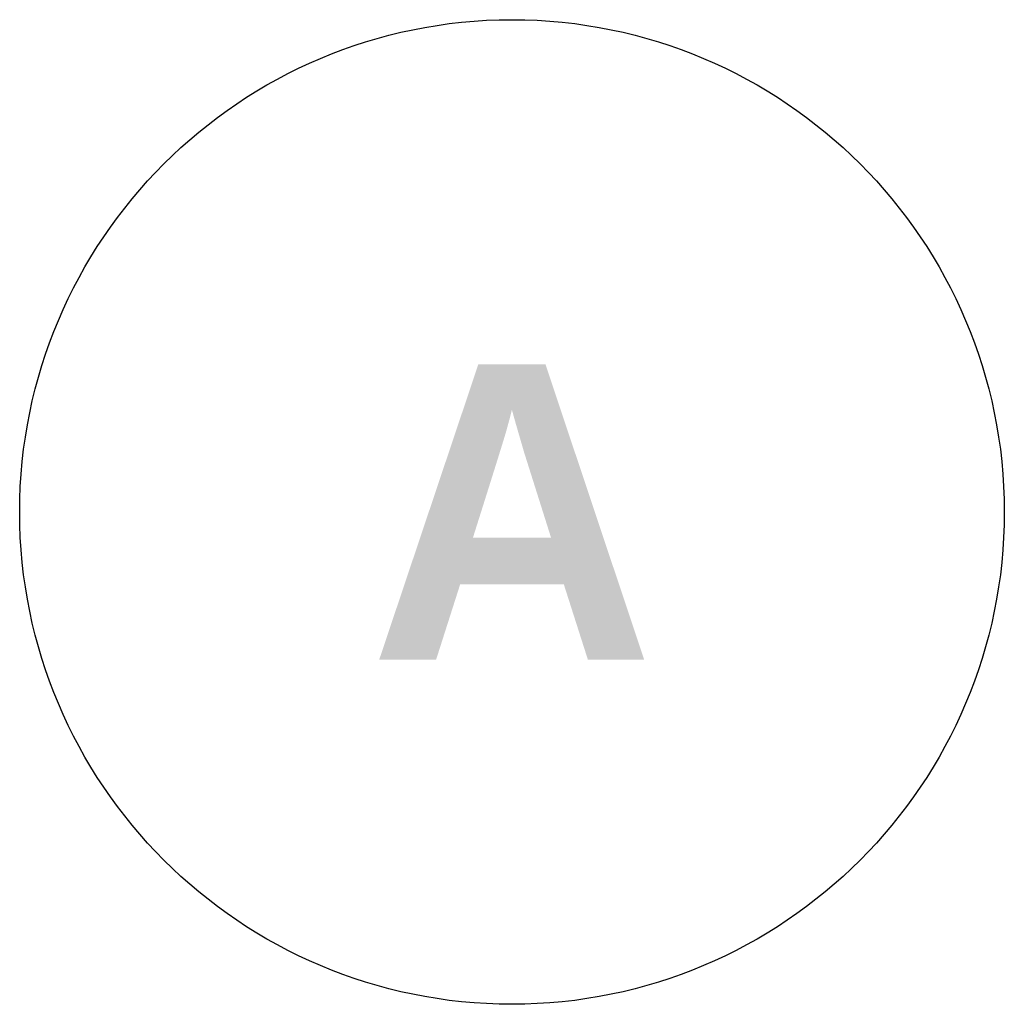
# Model space of a CAD drawing. Header units: millimetres. Extents: x 349531 to 1063351, y -131924 to 96186.
# Tile 71 of 230: x 524416 to 525416, y -104785 to -103785. Entities that reach past the tile are written whole.
import ezdxf

# ---------------------------------------------------------------- set-up
doc = ezdxf.new("R2010")
doc.units = ezdxf.units.MM
doc.linetypes.add('______5', pattern=[1100, 800, -100, 100, -100])
doc.layers.add('Оси', color=40, linetype='______5', lineweight=18)
doc.styles.add('Century Gothic', font='GOTHIC.TTF')

# ---------------------------------------------------------------- blocks, each defined once
blk = doc.blocks.new('NSY101')
at = {"color": 0, "linetype": 'ByBlock', "lineweight": -2}
blk.add_circle((0, 0), 50, dxfattribs=at)
blk = doc.blocks.new('СЛОЖНЫЙ_ОБЪЕКТ_23')
at = {"layer": 'Оси', "color": 16, "linetype": 'Continuous', "lineweight": 25, "transparency": 33554687, "xscale": 9.999999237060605, "yscale": 9.999999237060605, "zscale": 9.999999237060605}
blk.add_blockref('NSY101', (-12318.7, -19996.8), dxfattribs=at)
at = {"layer": 'Оси', "color": 16, "linetype": 'Continuous', "lineweight": 25, "transparency": 33554687, "insert": (-12318.7, -19996.8), "char_height": 300, "width": 460, "attachment_point": 5, "style": 'Century Gothic'}
blk.add_mtext('\\A1;{\\fCentury Gothic|i0|b1;\\H300.000000;\\W1.000000;\\C16;А}\\P', dxfattribs=at)

msp = doc.modelspace()

# ---------------------------------------------------------------- block references
at = {"layer": 'Оси', "color": 16, "linetype": 'Continuous', "lineweight": 25, "transparency": 33554687}
msp.add_blockref('СЛОЖНЫЙ_ОБЪЕКТ_23', (537234.8, -84288.3), dxfattribs=at)

doc.saveas('drawing.dxf')
